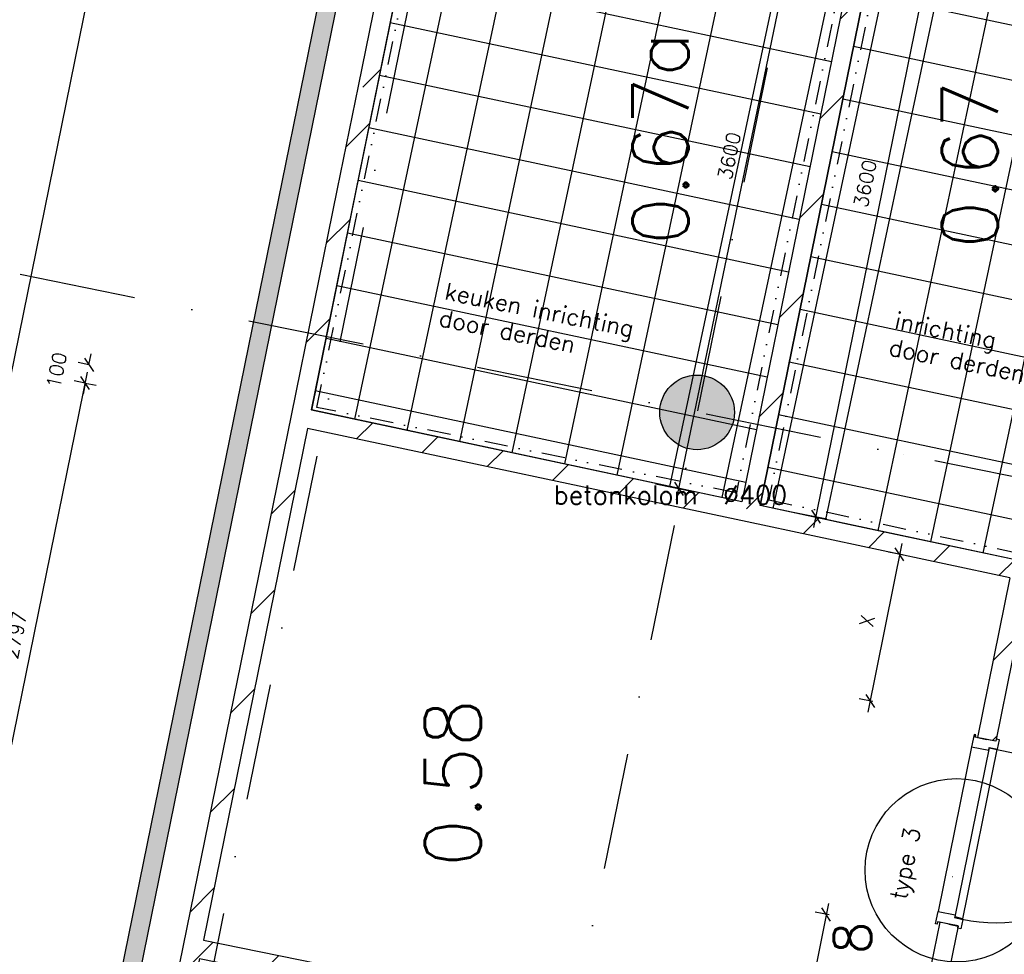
# Model space of a CAD drawing. Extents: x -33344 to 2055880, y -64816 to 121260.
# Tile 80 of 132: x 24720 to 29995, y 74865 to 79870. Entities that reach past the tile are written whole.
import ezdxf
from ezdxf.enums import TextEntityAlignment as Align

# ---------------------------------------------------------------- set-up
doc = ezdxf.new("R2010")
doc.units = 0
doc.header["$LTSCALE"] = 50
doc.header["$MEASUREMENT"] = 0
doc.header["$PDMODE"] = 3
doc.header["$PDSIZE"] = 0.1
for name, pattern in [('DASHED', [0.75, 0.5, -0.25]), ('DIVIDE', [1.25, 0.5, -0.25, 0, -0.25, 0, -0.25]), ('STRAM_0WT$1$DASHDOT', [25, 12.5, -6.25, 0, -6.25])]:
    doc.linetypes.add(name, pattern=pattern)
doc.layers.get('0').update_dxf_attribs({"linetype": 'CONTINUOUS'})
doc.layers.get('DEFPOINTS').update_dxf_attribs({"linetype": 'CONTINUOUS'})
for name, color, linetype in [('00', 7, 'CONTINUOUS'), ('_DETAILNUMMERS', 4, 'CONTINUOUS'), ('_DETAILNUMMERSTEKST', 4, 'CONTINUOUS'), ('A--A21--_F123-', 9, 'CONTINUOUS'), ('A--A22--_F123-', 9, 'CONTINUOUS'), ('A--A28--_F12--', 7, 'CONTINUOUS'), ('A--L21--', 3, 'CONTINUOUS'), ('A--L21--_F-2--', 7, 'CONTINUOUS'), ('A--L22--', 3, 'CONTINUOUS'), ('A--L22--_F-2--', 7, 'CONTINUOUS'), ('A--L28--', 7, 'CONTINUOUS'), ('A--L28--_F12--', 7, 'CONTINUOUS'), ('A--L32--', 7, 'CONTINUOUS'), ('A--L32--_F123-', 1, 'CONTINUOUS'), ('A--M$1A-_F123-', 1, 'CONTINUOUS'), ('A--M1$A-_F123-', 1, 'CONTINUOUS'), ('A--T$1A-25_TEKST', 2, 'CONTINUOUS'), ('A--T$1A-_F123-_RN', 4, 'CONTINUOUS'), ('STRAM_0WT$0$A--L$7A-_STRA0', 1, 'STRAM_0WT$1$DASHDOT'), ('TEGELS', 253, 'CONTINUOUS'), ('TEKST_KOZIJNMERK', 2, 'CONTINUOUS'), ('X--LR---_CP', 7, 'CONTINUOUS'), ('XREF', 7, 'CONTINUOUS'), ('Z', 7, 'CONTINUOUS')]:
    doc.layers.add(name, color=color, linetype=linetype)
doc.styles.add('ALFA-0_25', font='ROMANS')
doc.styles.add('B-01', font='SIMPLEX.SHX', dxfattribs={"width": 0.8, "height": 4.5})
doc.styles.add('HIEMSTRA', font='romans.shx')
doc.dimstyles.new('1OP2', dxfattribs={"dimscale": 30, "dimtxt": 2.5, "dimasz": 2, "dimexe": 2, "dimexo": 0, "dimgap": 2, "dimtad": 1, "dimdec": 0, "dimzin": 0, "dimtxsty": 'HIEMSTRA', "dimblk1": 'OBLIQUE', "dimblk2": 'OBLIQUE', "dimsah": 1, "dimcen": -3, "dimdle": 2, "dimclrd": 2, "dimclre": 2, "dimclrt": 3, "dimazin": 3, "dimtfac": 1, "dimtdec": 0, "dimtofl": 0, "dimtmove": 0, "dimatfit": 3, "dimtvp": 0.833333, "dimtolj": 1, "dimtzin": 0})
doc.dimstyles.new('STANDARD$0', dxfattribs={"dimscale": 30, "dimtxt": 2.5, "dimasz": 2, "dimexe": 2, "dimexo": 0, "dimgap": 2, "dimtad": 1, "dimdec": 0, "dimzin": 0, "dimtxsty": 'ALFA-0_25', "dimblk1": 'OBLIQUE', "dimblk2": 'OBLIQUE', "dimsah": 1, "dimcen": -3, "dimdle": 2, "dimclrd": 1, "dimclre": 1, "dimclrt": 2, "dimazin": 3, "dimtfac": 0.666667, "dimtofl": 0, "dimtmove": 0, "dimatfit": 3, "dimtvp": 0.833333, "dimtolj": 1, "dimtzin": 0})
pattern_1 = [(45, (-25645.33, -74901.35), (-212.132, 212.132), [])]

# ---------------------------------------------------------------- blocks, each defined once
blk = doc.blocks.new('*U1442')
at = {"layer": 'A--A21--_F123-', "color": 2}
for points in [[(-3905.2, -19171.4), (-3964.2, -19210.5), (0, 0), (-49, 10)], [(0, 0), (49, -10), (-3905.2, -19171.4), (-3846.3, -19132.3)]]:
    blk.add_solid(points, dxfattribs=at)
at = {"layer": 'A--L21--_F-2--', "color": 3, "linetype": 'CONTINUOUS'}
for points in [[(0, 0), (-49, 10), (-3964.2, -19210.5), (-3964.2, -19210.5)], [(0, 0), (49, -10), (-3846.3, -19132.3), (-3846.3, -19132.3)]]:
    blk.add_lwpolyline(points, dxfattribs=at)
blk = doc.blocks.new('*U1374')
at = {"layer": 'A--A22--_F123-', "linetype": 'CONTINUOUS'}
h = blk.add_hatch(dxfattribs=at)
h.set_pattern_fill('ALFALINE', color=256, scale=300, style=0)
h.set_pattern_definition([(45, (-26583.02, -79504.6), (-212.132, 212.132), [])])
h.paths.add_polyline_path([(0, 0), (49, -10), (-63.2, -560.7), (-112.2, -550.8), (-161.2, -540.8), (-49, 10)])
at = {"layer": 'A--L22--_F-2--', "color": 3, "linetype": 'CONTINUOUS'}
for points in [[(-49, 10), (-49, 10), (-161.2, -540.8), (-161.2, -540.8)], [(49, -10), (49, -10), (-63.2, -560.7), (-63.2, -560.7)]]:
    blk.add_lwpolyline(points, dxfattribs=at)
blk = doc.blocks.new('Q0340081')
at = {"layer": 'A--L32--_F123-', "color": 2, "linetype": 'CONTINUOUS'}
blk.add_lwpolyline([(0, 0), (0, -40), (926.12, -40), (923.12, 0), (0, 0)], close=True, dxfattribs=at)
at = {"layer": 'A--L32--_F123-', "color": 1, "linetype": 'CONTINUOUS'}
blk.add_lwpolyline([(0, -40), (0, -970, 0.4142136), (930, -40)], format="xyb", dxfattribs=at)
blk = doc.blocks.new('DR_930TYPE3')
at = {"layer": 'A--L32--_F123-', "color": 1}
blk.add_line((67, 0), (967, 0), dxfattribs=at)
for points in [[(0, -9), (0, 0), (67, 0), (67, -93.75), (52, -93.75), (52, -139), (0, -139), (0, -121), (12, -121), (12, -9), (0, -9)], [(1034, -9), (1034, 0), (967, 0), (967, -93.75), (982, -93.75), (982, -139), (1034, -139), (1034, -121), (1022, -121), (1022, -9), (1034, -9)]]:
    blk.add_lwpolyline(points, close=True, dxfattribs=at)
at = {"layer": 'X--LR---_CP', "color": 2, "linetype": 'CONTINUOUS'}
blk.add_point((0, 0), dxfattribs=at)
at = {"layer": 'X--LR---_CP', "color": 3, "linetype": 'CONTINUOUS'}
blk.add_point((0, 0), dxfattribs=at)
at = {"layer": 'A--L32--', "linetype": 'CONTINUOUS'}
blk.add_blockref('Q0340081', (53.94, -95.94), dxfattribs=at)
blk = doc.blocks.new('*U1361')
at = {"layer": 'A--A22--_F123-', "linetype": 'CONTINUOUS'}
h = blk.add_hatch(dxfattribs=at)
h.set_pattern_fill('ALFALINE', color=256, scale=300, style=0)
h.set_pattern_definition([(45, (-26223.74, -77740.84), (-212.132, 212.132), [])])
h.paths.add_polyline_path([(0, 0), (38.9, -59.4), (-519.4, -2800.5), (-578.4, -2839.5), (-627.4, -2829.5), (-49, 10)])
at = {"layer": 'A--L22--_F-2--', "color": 3, "linetype": 'CONTINUOUS'}
for points in [[(-49, 10), (-49, 10), (-627.4, -2829.5), (-627.4, -2829.5)], [(38.9, -59.4), (38.9, -59.4), (-519.4, -2800.5), (-519.4, -2800.5)]]:
    blk.add_lwpolyline(points, dxfattribs=at)
blk = doc.blocks.new('*U1340')
at = {"layer": 'A--A22--_F123-', "linetype": 'CONTINUOUS'}
h = blk.add_hatch(dxfattribs=at)
h.set_pattern_fill('ALFALINE', color=256, scale=300, style=0)
h.set_pattern_definition([(45, (-28627.38, -77229.3), (-212.132, 212.132), [])])
h.paths.add_polyline_path([(0, 0), (-10.4, -48.9), (-2364.7, 452.1), (-2403.6, 511.5), (-2344.8, 550.1), (-38.9, 59.4)])
at = {"layer": 'A--L22--_F-2--', "color": 3, "linetype": 'CONTINUOUS'}
for points in [[(-38.9, 59.4), (-38.9, 59.4), (-2344.8, 550.1), (-2344.8, 550.1)], [(-10.4, -48.9), (-10.4, -48.9), (-2364.7, 452.1), (-2364.7, 452.1)]]:
    blk.add_lwpolyline(points, dxfattribs=at)
blk = doc.blocks.new('*U1339')
at = {"layer": 'A--A22--_F123-', "linetype": 'CONTINUOUS'}
h = blk.add_hatch(dxfattribs=at)
h.set_pattern_fill('ALFALINE', color=256, scale=300, style=0)
h.set_pattern_definition([(45, (-26470.83, -78953.86), (-212.132, 212.132), [])])
h.paths.add_polyline_path([(0, 0), (49, -10), (-188.2, -1174.4), (-247.1, -1213), (-296.1, -1203), (-49, 10)])
at = {"layer": 'A--L22--_F-2--', "color": 3, "linetype": 'CONTINUOUS'}
for points in [[(-49, 10), (-49, 10), (-296.1, -1203), (-296.1, -1203)], [(49, -10), (49, -10), (-188.2, -1174.4), (-188.2, -1174.4)]]:
    blk.add_lwpolyline(points, dxfattribs=at)
blk = doc.blocks.new('*U1334')
at = {"layer": 'A--A22--_F123-', "linetype": 'CONTINUOUS'}
h = blk.add_hatch(dxfattribs=at)
h.set_pattern_fill('ALFALINE', color=256, scale=300, style=0)
h.set_pattern_definition([(45, (-26958.28, -81346.78), (-212.132, 212.132), [])])
h.paths.add_polyline_path([(0, 0), (39, -59), (-326.3, -1852.1), (-375.3, -1842.2), (-424.2, -1832.2), (-49, 10)])
at = {"layer": 'A--L22--_F-2--', "color": 3, "linetype": 'CONTINUOUS'}
for points in [[(-49, 10), (-49, 10), (-424.2, -1832.2), (-424.2, -1832.2)], [(39, -59), (39, -59), (-326.3, -1852.1), (-326.3, -1852.1)]]:
    blk.add_lwpolyline(points, dxfattribs=at)
blk = doc.blocks.new('Q020479-')
at = {"layer": 'A--A28--_F12--', "color": 8}
for points in [[(-200, 0), (-76.5, 184.8), (0, 200)], [(-200, 0), (0, 200), (76.5, 184.8)], [(-200, 0), (-141.4, 141.4), (-76.5, 184.8)], [(-200, 0), (76.5, 184.8), (141.4, 141.4)], [(-200, 0), (-184.8, 76.5), (-141.4, 141.4)], [(-200, 0), (141.4, 141.4), (184.8, 76.5)], [(-200, 0), (184.8, 76.5), (200, 0)], [(-200, 0), (200, 0), (184.8, -76.5)], [(-200, 0), (184.8, -76.5), (141.4, -141.4)], [(-200, 0), (141.4, -141.4), (76.5, -184.8)], [(-200, 0), (76.5, -184.8), (0, -200)], [(-200, 0), (0, -200), (-76.5, -184.8)], [(-200, 0), (-76.5, -184.8), (-141.4, -141.4)], [(-200, 0), (-141.4, -141.4), (-184.8, -76.5)]]:
    blk.add_solid(points, dxfattribs=at)
at = {"layer": 'A--L28--_F12--', "color": 3, "linetype": 'CONTINUOUS'}
blk.add_lwpolyline([(-200, 0, -1), (200, 0, -1), (-200, 0)], format="xyb", close=True, dxfattribs=at)
at = {"layer": 'X--LR---_CP'}
for p in [(0, 200), (200, 0), (200, 0)]:
    blk.add_point(p, dxfattribs=at)
blk = doc.blocks.new('*U1293')
at = {"layer": 'A--A22--_F123-', "linetype": 'CONTINUOUS'}
h = blk.add_hatch(dxfattribs=at)
h.set_pattern_fill('ALFALINE', color=256, scale=300, style=0)
h.set_pattern_definition(pattern_1)
h.paths.add_polyline_path([(0, 0), (39, -59), (-240.9, -1433), (-299.8, -1472), (-348.8, -1462), (-49, 10)])
at = {"layer": 'A--L22--_F-2--', "color": 3, "linetype": 'CONTINUOUS'}
for points in [[(-49, 10), (-49, 10), (-348.8, -1462), (-348.8, -1462)], [(39, -59), (39, -59), (-240.9, -1433), (-240.9, -1433)]]:
    blk.add_lwpolyline(points, dxfattribs=at)
blk = doc.blocks.new('*U1290')
at = {"layer": 'A--A22--_F123-', "linetype": 'CONTINUOUS'}
h = blk.add_hatch(dxfattribs=at)
h.set_pattern_fill('ALFALINE', color=256, scale=300, style=0)
h.set_pattern_definition([(45, (-29698.38, -75026.15), (-212.132, 212.132), [])])
h.paths.add_polyline_path([(0, 0), (49, -10), (-126.9, -873.5), (-185.9, -912.5), (-224.9, -853.6), (-49, 10)])
at = {"layer": 'A--L22--_F-2--', "color": 3, "linetype": 'CONTINUOUS'}
for points in [[(0, 0), (-49, 10), (-224.9, -853.6), (-224.9, -853.6)], [(0, 0), (49, -10), (-126.9, -873.5), (-126.9, -873.5)]]:
    blk.add_lwpolyline(points, dxfattribs=at)
blk = doc.blocks.new('_OBLIQUE')
at = {"color": 0, "linetype": 'BYBLOCK'}
blk.add_line((-0.5, -0.5), (0.5, 0.5), dxfattribs=at)
blk = doc.blocks.new('*D319')
at = {"layer": 'A--M$1A-_F123-', "color": 1, "linetype": 'CONTINUOUS'}
for p, q in [((24501.1, 75124.2), (25083.5, 77982.9)), ((25071.5, 77924.1), (25130.3, 77912.1)), ((24513.1, 75183), (24571.9, 75171))]:
    blk.add_line(p, q, dxfattribs=at)
at = {"layer": 'DEFPOINTS', "color": 0, "linetype": 'CONTINUOUS'}
for p in [(25071.5, 77924.1), (25071.5, 77924.1), (24513.1, 75183)]:
    blk.add_point(p, dxfattribs=at)
at = {"layer": 'A--M$1A-_F123-', "color": 1, "linetype": 'CONTINUOUS', "xscale": 60, "yscale": 60, "zscale": 60}
for p, rotation in [((25071.5, 77924.1), 78.48629033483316), ((24513.1, 75183), 258.4862903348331)]:
    blk.add_blockref('_OBLIQUE', p, dxfattribs=dict(at, rotation=rotation))
at = {"layer": 'A--M$1A-_F123-', "color": 2, "linetype": 'CONTINUOUS', "insert": (24696.8, 76573), "char_height": 75, "attachment_point": 5, "rotation": 78.4863, "style": 'ALFA-0_25'}
blk.add_mtext('\\A1;2797', dxfattribs=at)
blk = doc.blocks.new('*D320')
at = {"layer": 'A--M$1A-_F123-', "color": 1, "linetype": 'CONTINUOUS'}
for p, q in [((25091.4, 78022.1), (25103.4, 78080.9)), ((25091.4, 78022.1), (25032.7, 78034)), ((25071.5, 77924.1), (25012.7, 77936.1)), ((25071.5, 77924.1), (25059.5, 77865.3))]:
    blk.add_line(p, q, dxfattribs=at)
at = {"layer": 'DEFPOINTS', "color": 0, "linetype": 'CONTINUOUS'}
for p in [(25091.4, 78022.1), (25091.4, 78022.1), (25071.5, 77924.1)]:
    blk.add_point(p, dxfattribs=at)
at = {"layer": 'A--M$1A-_F123-', "color": 1, "linetype": 'CONTINUOUS', "xscale": 60, "yscale": 60, "zscale": 60}
for p, rotation in [((25091.4, 78022.1), 258.4862903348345), ((25071.5, 77924.1), 78.48629033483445)]:
    blk.add_blockref('_OBLIQUE', p, dxfattribs=dict(at, rotation=rotation))
at = {"layer": 'A--M$1A-_F123-', "color": 2, "linetype": 'CONTINUOUS', "insert": (24918.1, 77993.1), "char_height": 75, "attachment_point": 5, "rotation": 78.4863, "style": 'ALFA-0_25'}
blk.add_mtext('\\A1;100', dxfattribs=at)
blk = doc.blocks.new('*U1253')
at = {"layer": 'A--A22--_F123-', "linetype": 'CONTINUOUS'}
h = blk.add_hatch(dxfattribs=at)
h.set_pattern_fill('ALFALINE', color=256, scale=300, style=0)
h.set_pattern_definition(pattern_1)
h.paths.add_polyline_path([(0, 0), (59, 39), (2192.5, -395.6), (2182.5, -444.6), (2123.6, -483.6), (39, -59)])
at = {"layer": 'A--L22--_F-2--', "color": 3, "linetype": 'CONTINUOUS'}
for points in [[(59, 39), (59, 39), (2192.5, -395.6), (2192.5, -395.6)], [(39, -59), (39, -59), (2123.6, -483.6), (2123.6, -483.6)]]:
    blk.add_lwpolyline(points, dxfattribs=at)
blk = doc.blocks.new('*D601')
at = {"layer": 'A--M$1A-_F123-', "color": 1, "linetype": 'CONTINUOUS'}
for p, q in [((25869.3, 83844.4), (22611.7, 67852.8)), ((25901.5, 83776.6), (25798.5, 83797.6)), ((22668, 67902.6), (22564.9, 67923.6))]:
    blk.add_line(p, q, dxfattribs=at)
at = {"layer": 'DEFPOINTS', "color": 0, "linetype": 'CONTINUOUS'}
for p in [(25901.5, 83776.6), (22623.7, 67911.6), (22668, 67902.6)]:
    blk.add_point(p, dxfattribs=at)
at = {"layer": 'A--M$1A-_F123-', "color": 1, "linetype": 'CONTINUOUS', "xscale": 60, "yscale": 60, "zscale": 60}
for p, rotation in [((25857.3, 83785.6), 78.48629033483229), ((22623.7, 67911.6), 258.4862903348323)]:
    blk.add_blockref('_OBLIQUE', p, dxfattribs=dict(at, rotation=rotation))
at = {"layer": 'A--M$1A-_F123-', "color": 2, "linetype": 'CONTINUOUS', "insert": (24145, 75868.1), "char_height": 75, "attachment_point": 5, "rotation": 78.4863, "style": 'ALFA-0_25'}
blk.add_mtext('\\A1;16200', dxfattribs=at)
blk = doc.blocks.new('*D686')
at = {"layer": 'A--M1$A-_F123-', "color": 1}
for p, q in [((29445.4, 77065.3), (29263.9, 76162.3)), ((29449.1, 77003.3), (29374.8, 77018.3)), ((29291.2, 76218), (29216.9, 76233))]:
    blk.add_line(p, q, dxfattribs=at)
at = {"layer": 'DEFPOINTS', "color": 0}
for p in [(29449.1, 77003.3), (29275.7, 76221.1), (29291.2, 76218)]:
    blk.add_point(p, dxfattribs=at)
at = {"layer": 'A--M1$A-_F123-', "color": 1, "xscale": 60, "yscale": 60, "zscale": 60}
for p, rotation in [((29433.6, 77006.4), 78.63181662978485), ((29275.7, 76221.1), 258.6318166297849)]:
    blk.add_blockref('_OBLIQUE', p, dxfattribs=dict(at, rotation=rotation))
at = {"layer": 'A--M1$A-_F123-', "color": 2, "insert": (29260, 76650.4), "char_height": 75, "attachment_point": 5, "rotation": 78.6318, "style": 'ALFA-0_25'}
blk.add_mtext('\\A1;X', dxfattribs=at)
blk = doc.blocks.new('DETAILNR')
at = {"layer": '_DETAILNUMMERS'}
blk.add_circle((32.9, -23.2), 490.7, dxfattribs=at)
at = {"layer": 'X--LR---_CP'}
blk.add_point((0, 0), dxfattribs=at)
at = {"layer": '_DETAILNUMMERSTEKST', "style": 'ALFA-0_25'}
blk.add_attdef('DETAILNR', text='', height=200, rotation=90, dxfattribs=at).set_placement((-618.4, 223.8), align=Align.RIGHT)
blk = doc.blocks.new('STRAM_0WT')
at = {"layer": 'STRAM_0WT$0$A--L$7A-_STRA0'}
for p, q in [((-38410.733, 89013.047), (-64231.371, -37744.184)), ((-44567.212, 68559.429), (-66142.131, -37354.959)), ((-33134.934, 42640.886), (-54707.823, 47035.316))]:
    blk.add_line(p, q, dxfattribs=at)
blk = doc.blocks.new('*U1174')
at = {"layer": 'A--A22--_F123-', "linetype": 'CONTINUOUS'}
h = blk.add_hatch(dxfattribs=at)
h.set_pattern_fill('ALFALINE', color=256, scale=300, style=0)
h.set_pattern_definition([(45, (-29366.2, -80856.3), (-212.132, 212.132), [])])
h.paths.add_polyline_path([(0, 0), (39, -59), (-679.9, -3588.4), (-738.8, -3627), (-777.7, -3567.6), (-59, -39)])
at = {"layer": 'A--L22--_F-2--', "color": 3, "linetype": 'CONTINUOUS'}
for points in [[(-59, -39), (-59, -39), (-777.7, -3567.6), (-777.7, -3567.6)], [(39, -59), (39, -59), (-679.9, -3588.4), (-679.9, -3588.4)]]:
    blk.add_lwpolyline(points, dxfattribs=at)
blk = doc.blocks.new('*D820')
at = {"layer": 'A--M$1A-_F123-', "color": 2, "linetype": 'CONTINUOUS'}
for p, q in [((28973.6, 77149.6), (29716.3, 80795.2)), ((29583.2, 80761), (29763.1, 80724.4)), ((28864.6, 77233), (29044.4, 77196.4))]:
    blk.add_line(p, q, dxfattribs=at)
at = {"layer": 'DEFPOINTS', "color": 0, "linetype": 'CONTINUOUS'}
for p in [(29583.2, 80761), (29704.3, 80736.4), (28864.6, 77233)]:
    blk.add_point(p, dxfattribs=at)
at = {"layer": 'A--M$1A-_F123-', "color": 2, "linetype": 'CONTINUOUS', "xscale": 60, "yscale": 60, "zscale": 60}
for p, rotation in [((29704.3, 80736.4), 78.48629033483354), ((28985.6, 77208.4), 258.4862903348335)]:
    blk.add_blockref('_OBLIQUE', p, dxfattribs=dict(at, rotation=rotation))
at = {"layer": 'A--M$1A-_F123-', "color": 3, "linetype": 'CONTINUOUS', "insert": (29249.4, 78991.8), "char_height": 75, "attachment_point": 5, "rotation": 78.4863, "style": 'HIEMSTRA'}
blk.add_mtext('\\A1;3600', dxfattribs=at)
blk = doc.blocks.new('*U1171')
at = {"layer": 'A--A22--_F123-', "linetype": 'CONTINUOUS'}
h = blk.add_hatch(dxfattribs=at)
h.set_pattern_fill('ALFALINE', color=256, scale=300, style=0)
h.set_pattern_definition([(45, (-30084.02, -76919.32), (-212.132, 212.132), [])])
h.paths.add_polyline_path([(0, 0), (-58.9, -38.6), (-1467, 261.1), (-1456.6, 310), (-1397.8, 348.6), (5.2, 50)])
at = {"layer": 'A--L22--_F-2--', "color": 3, "linetype": 'CONTINUOUS'}
for points in [[(5.2, 50), (5.2, 50), (-1397.8, 348.6), (-1397.8, 348.6)], [(-58.9, -38.6), (-58.9, -38.6), (-1467, 261.1), (-1467, 261.1)]]:
    blk.add_lwpolyline(points, dxfattribs=at)
blk = doc.blocks.new('*D826')
at = {"layer": 'A--M$1A-_F123-', "color": 2, "linetype": 'CONTINUOUS'}
for p, q in [((28238.5, 77299.5), (28996.1, 80941.3)), ((28860.1, 80908.4), (29042.6, 80870.4)), ((28126.9, 77384), (28309.4, 77346))]:
    blk.add_line(p, q, dxfattribs=at)
at = {"layer": 'DEFPOINTS', "color": 0, "linetype": 'CONTINUOUS'}
for p in [(28860.1, 80908.4), (28983.9, 80882.6), (28126.9, 77384)]:
    blk.add_point(p, dxfattribs=at)
at = {"layer": 'A--M$1A-_F123-', "color": 2, "linetype": 'CONTINUOUS', "xscale": 60, "yscale": 60, "zscale": 60}
for p, rotation in [((28983.9, 80882.6), 78.24789719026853), ((28250.7, 77358.2), 258.2478971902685)]:
    blk.add_blockref('_OBLIQUE', p, dxfattribs=dict(at, rotation=rotation))
at = {"layer": 'A--M$1A-_F123-', "color": 3, "linetype": 'CONTINUOUS', "insert": (28521.8, 79140.3), "char_height": 75, "attachment_point": 5, "rotation": 78.2479, "style": 'HIEMSTRA'}
blk.add_mtext('\\A1;3600', dxfattribs=at)
blk = doc.blocks.new('*U1162')
at = {"layer": 'A--A22--_F123-', "linetype": 'CONTINUOUS'}
h = blk.add_hatch(dxfattribs=at)
h.set_pattern_fill('ALFALINE', color=256, scale=300, style=0)
h.set_pattern_definition([(45, (-30084.02, -76919.32), (-212.132, 212.132), [])])
h.paths.add_polyline_path([(0, 0), (40.9, -49.9), (-135, -913.5), (-184, -903.5), (-233, -893.5), (-58.9, -38.6)])
at = {"layer": 'A--L22--_F-2--', "color": 3, "linetype": 'CONTINUOUS'}
for points in [[(-58.9, -38.6), (-58.9, -38.6), (-233, -893.5), (-184, -903.5)], [(40.9, -49.9), (40.9, -49.9), (-135, -913.5), (-184, -903.5)]]:
    blk.add_lwpolyline(points, dxfattribs=at)
blk = doc.blocks.new('*D833')
at = {"layer": 'A--M1$A-_F123-', "color": 1}
for p, q in [((29052.6, 75137.2), (28871.1, 74234.2)), ((29056.4, 75075.2), (28982, 75090.2)), ((28898.5, 74289.9), (28824.1, 74304.9))]:
    blk.add_line(p, q, dxfattribs=at)
at = {"layer": 'DEFPOINTS', "color": 0}
for p in [(29056.4, 75075.2), (28882.9, 74293), (28898.5, 74289.9)]:
    blk.add_point(p, dxfattribs=at)
at = {"layer": 'A--M1$A-_F123-', "color": 1, "xscale": 60, "yscale": 60, "zscale": 60}
for p, rotation in [((29040.8, 75078.3), 78.63181662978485), ((28882.9, 74293), 258.6318166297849)]:
    blk.add_blockref('_OBLIQUE', p, dxfattribs=dict(at, rotation=rotation))
at = {"layer": 'A--M1$A-_F123-', "color": 2, "insert": (28867.3, 74722.3), "char_height": 75, "attachment_point": 5, "rotation": 78.6318, "style": 'ALFA-0_25'}
blk.add_mtext('\\A1;X', dxfattribs=at)

msp = doc.modelspace()

# ---------------------------------------------------------------- hatches: boundary and pattern name
at = {"layer": 'TEGELS', "linetype": 'CONTINUOUS'}
h = msp.add_hatch(dxfattribs=at)
h.set_pattern_fill('NET', color=256, scale=2300, angle=348, style=0)
h.paths.add_polyline_path([(26282.7, 77779.8), (26997.3, 81287.8), (27021.7, 81282.8), (27017.6, 81262.2), (28030.8, 81055.8), (28035, 81076.4), (29307.2, 80817.3), (28588.5, 77288.7)])
h = msp.add_hatch(dxfattribs=at)
h.set_pattern_fill('NET', color=256, scale=2300, angle=258, style=0)
h.set_pattern_definition([(258, (-48315.45, 107370.58), (281.2174, -59.7746), []), (348, (-48315.45, 107370.58), (59.7746, 281.2174), [])])
h.paths.add_polyline_path([(29405.2, 80797.3), (30143.1, 80647), (30138.9, 80626.4), (31152.1, 80420), (31156.3, 80440.6), (31756.9, 80318.3), (31289.9, 78025.6), (31260.5, 78031.6), (31064.5, 77069.4), (31054.1, 77018.4), (31083.5, 77012.4), (31075.2, 76971.4), (30089.2, 76969.3), (29387.7, 77118.6), (29159.8, 77167.1), (28686.3, 77267.9)])

# ---------------------------------------------------------------- linework, layer by layer
for points in [[(26282.7, 77779.8), (26997.3, 81287.8), (27021.7, 81282.8), (27017.6, 81262.2), (28030.8, 81055.8), (28035, 81076.4), (29307.2, 80817.3), (28588.5, 77288.7)], [(29405.2, 80797.3), (30143.1, 80647), (30138.9, 80626.4), (31152.1, 80420), (31156.3, 80440.6), (31756.9, 80318.3), (31289.9, 78025.6), (31260.5, 78031.6), (31064.5, 77069.4), (31054.1, 77018.4), (31083.5, 77012.4), (31075.2, 76971.4), (30089.2, 76969.3), (29387.7, 77118.6), (29159.8, 77167.1), (28686.3, 77267.9)]]:
    msp.add_lwpolyline(points, close=True, dxfattribs=at)
at = {"layer": 'TEGELS', "color": 3, "linetype": 'DIVIDE', "ltscale": 5}
for points in [[(28024.7, 81017.2), (29258.1, 80766), (28559.4, 77335.8), (26312.1, 77793.6), (27027.5, 81235.8)], [(30134.7, 80607.9), (29436.1, 80750.2), (28733.8, 77298.7), (30090.6, 77009.3), (31075.2, 77011.4)]]:
    msp.add_lwpolyline(points, dxfattribs=at)
at = {"layer": 'Z'}
msp.add_line((29453.1, 77541.8), (29453.1, 77541.8), dxfattribs=at)

# ---------------------------------------------------------------- block references
at = {"layer": '00'}
ref = msp.add_blockref('DETAILNR', (29716.3, 75281.9), dxfattribs=dict(at, rotation=90))
ref.add_attrib('DETAILNR', 'ih18', dxfattribs={"layer": '_DETAILNUMMERSTEKST', "height": 200, "rotation": 90, "style": 'ALFA-0_25'}).set_placement((29280.8, 75038.4), align=Align.RIGHT)
at = {"layer": 'A--L21--', "linetype": 'CONTINUOUS'}
for name, p in [('*U1442', (27056.6, 83332.3)), ('*U1334', (26958.3, 81346.8)), ('*U1374', (26583, 79504.6)), ('*U1339', (26470.8, 78953.9)), ('*U1361', (26223.7, 77740.8)), ('*U1293', (25645.3, 74901.3))]:
    msp.add_blockref(name, p, dxfattribs=at)
at = {"layer": 'A--L22--'}
for name, p in [('*U1174', (29366.2, 80856.3)), ('*U1340', (28627.4, 77229.3)), ('*U1171', (30084, 76919.3)), ('*U1162', (30084, 76919.3)), ('*U1290', (29698.4, 75026.2))]:
    msp.add_blockref(name, p, dxfattribs=at)
at = {"layer": 'A--L22--', "linetype": 'CONTINUOUS'}
msp.add_blockref('*U1253', (25645.3, 74901.3), dxfattribs=at)
at = {"layer": 'A--L28--', "linetype": 'CONTINUOUS'}
msp.add_blockref('Q020479-', (28349.1, 77767.1), dxfattribs=at)
at = {"layer": 'A--L32--', "xscale": -1, "rotation": 78.4862903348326}
msp.add_blockref('DR_930TYPE3', (29832.8, 76041.8), dxfattribs=at)
at = {"layer": 'XREF', "linetype": 'DASHED', "ltscale": 20}
msp.add_blockref('STRAM_0WT', (75619.4, 32246.9), dxfattribs=at)

# ---------------------------------------------------------------- texts
at = {"layer": 'A--T$1A-25_TEKST', "style": 'B-01'}
msp.add_text('betonkolom  %%C400', height=100, dxfattribs=at).set_placement((27580, 77274.8))
at = {"layer": 'A--T$1A-_F123-_RN', "style": 'ALFA-0_25'}
for s, p in [('0.67a', (28302.5, 78663.1)), ('0.67', (29961, 78643.1)), ('0.58', (27190.1, 75332.4))]:
    msp.add_text(s, height=300, rotation=90, dxfattribs=at).set_placement(p)
at = {"layer": 'TEKST_KOZIJNMERK', "style": 'HIEMSTRA'}
for s, rotation, p in [('keuken inrichting ', 348.5641, (26991.5, 78374)), ('door derden', 348.5641, (26960.6, 78231.4)), ('inrichting ', 348.5641, (29401.9, 78217)), ('door derden', 348.5641, (29371, 78074.5)), ('type 3', 78.486, (29469.3, 75151.2))]:
    msp.add_text(s, height=90, rotation=rotation, dxfattribs=at).set_placement(p)

# ---------------------------------------------------------------- dimensions: what is measured, and where the dimension line sits
at = {"layer": 'A--M$1A-_F123-', "linetype": 'CONTINUOUS'}
for p1, p2, distance, picture, middle in [((25901.5, 83776.6), (22668, 67902.6), -45.2, '*D601', (24145, 75868.1)), ((24513.1, 75183), (25071.5, 77924.1), 0, '*D319', (24696.8, 76573))]:
    dim = msp.add_aligned_dim(p1=p1, p2=p2, distance=distance, dimstyle='STANDARD$0', dxfattribs=at)
    dim.commit()
    dim.dimension.update_dxf_attribs({"geometry": picture, "text_midpoint": middle})
at = {"layer": 'A--M$1A-_F123-', "color": 8, "linetype": 'CONTINUOUS'}
dim = msp.add_aligned_dim(p1=(28126.9, 77384), p2=(28860.1, 80908.4), distance=-126.5, dimstyle='1OP2', dxfattribs=at)
dim.commit()
dim.dimension.update_dxf_attribs({"geometry": '*D826', "text_midpoint": (28521.8, 79140.3)})
at = {"layer": 'A--M$1A-_F123-', "color": 1, "linetype": 'CONTINUOUS'}
dim = msp.add_aligned_dim(p1=(28864.6, 77233), p2=(29583.2, 80761), distance=-123.5, dimstyle='1OP2', dxfattribs=at)
dim.commit()
dim.dimension.update_dxf_attribs({"geometry": '*D820', "text_midpoint": (29249.4, 78991.8)})
at = {"layer": 'A--M$1A-_F123-', "linetype": 'CONTINUOUS'}
dim = msp.add_linear_dim(base=(25091.4, 78022.1), p1=(25071.5, 77924.1), p2=(25091.4, 78022.1), angle=78.4863, dimstyle='STANDARD$0', dxfattribs=at)
dim.commit()
dim.dimension.update_dxf_attribs({"geometry": '*D320', "text_midpoint": (24918.1, 77993.1), "dimtype": 161})
at = {"layer": 'A--M1$A-_F123-'}
for base, p1, p2, picture, middle in [((29275.7, 76221.1), (29449.1, 77003.3), (29291.2, 76218), '*D686', (29260, 76650.4)), ((28882.9, 74293), (29056.4, 75075.2), (28898.5, 74289.9), '*D833', (28867.3, 74722.3))]:
    dim = msp.add_linear_dim(base=base, p1=p1, p2=p2, angle=258.6318, text='X', dimstyle='STANDARD$0', dxfattribs=at)
    dim.commit()
    dim.dimension.update_dxf_attribs({"geometry": picture, "text_midpoint": middle, "dimtype": 161})

doc.saveas('drawing.dxf')
